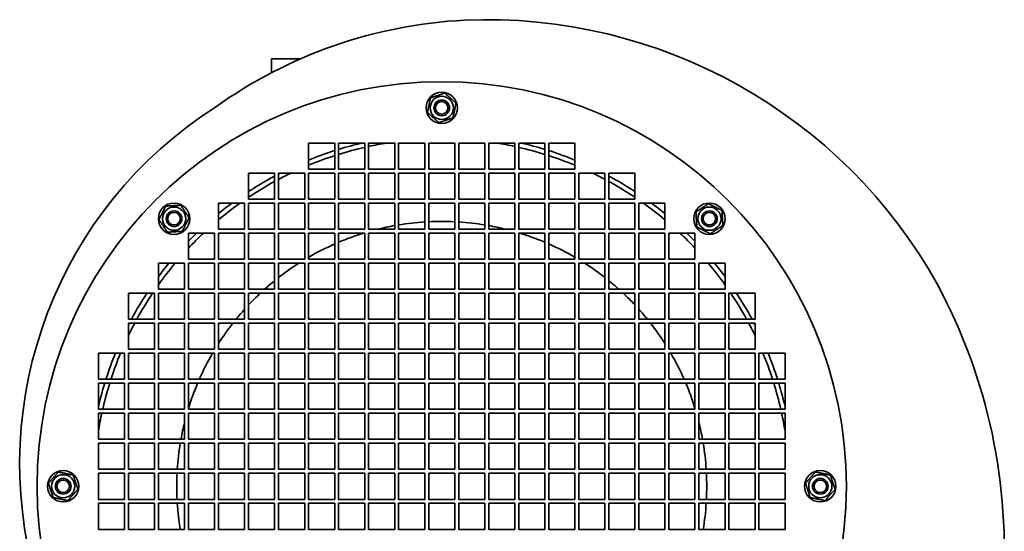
# Model space of a CAD drawing. Header units: millimetres. Extents: x 211 to 629, y 36 to 558.
# Tile 2 of 2: x 252 to 629, y 362 to 558. Entities that reach past the tile are written whole.
import ezdxf

# ---------------------------------------------------------------- set-up
doc = ezdxf.new("R2010")
doc.units = ezdxf.units.MM
doc.header["$LTSCALE"] = 2
doc.layers.add('Krawędzie widoczne(ISO)', color=7, linetype='Continuous', lineweight=35, true_color=0x262659)

msp = doc.modelspace()

# ---------------------------------------------------------------- linework, layer by layer
at = {"layer": 'Krawędzie widoczne(ISO)'}
for p, q in [((359.25, 542.93), (348.05, 542.93)), ((348.05, 542.93), (348.05, 537.57)), ((362.26, 510.61), (372.26, 510.61)), ((362.26, 500.61), (362.26, 510.61)), ((372.26, 510.61), (372.26, 500.61)), ((373.76, 510.61), (383.76, 510.61)), ((373.76, 500.61), (373.76, 510.61)), ((383.76, 510.61), (383.76, 500.61)), ((385.26, 510.61), (395.26, 510.61)), ((385.26, 500.61), (385.26, 510.61)), ((395.26, 510.61), (395.26, 500.61)), ((396.76, 510.61), (406.76, 510.61)), ((396.76, 500.61), (396.76, 510.61)), ((406.76, 510.61), (406.76, 500.61)), ((408.26, 510.61), (418.26, 510.61)), ((408.26, 500.61), (408.26, 510.61)), ((418.26, 510.61), (418.26, 500.61)), ((419.76, 510.61), (429.76, 510.61)), ((419.76, 500.61), (419.76, 510.61)), ((429.76, 510.61), (429.76, 500.61)), ((431.26, 510.61), (441.26, 510.61)), ((431.26, 500.61), (431.26, 510.61)), ((441.26, 510.61), (441.26, 500.61)), ((442.76, 510.61), (452.76, 510.61)), ((442.76, 500.61), (442.76, 510.61)), ((452.76, 510.61), (452.76, 500.61)), ((454.26, 510.61), (464.26, 510.61)), ((454.26, 500.61), (454.26, 510.61)), ((464.26, 510.61), (464.26, 500.61)), ((339.26, 499.11), (349.26, 499.11)), ((339.26, 489.11), (339.26, 499.11)), ((349.26, 499.11), (349.26, 489.11)), ((350.76, 499.11), (360.76, 499.11)), ((350.76, 489.11), (350.76, 499.11)), ((360.76, 499.11), (360.76, 489.11)), ((372.26, 500.61), (362.26, 500.61)), ((362.26, 499.11), (372.26, 499.11)), ((362.26, 489.11), (362.26, 499.11)), ((372.26, 499.11), (372.26, 489.11)), ((383.76, 500.61), (373.76, 500.61)), ((373.76, 499.11), (383.76, 499.11)), ((373.76, 489.11), (373.76, 499.11)), ((383.76, 499.11), (383.76, 489.11)), ((395.26, 500.61), (385.26, 500.61)), ((385.26, 499.11), (395.26, 499.11)), ((385.26, 489.11), (385.26, 499.11)), ((395.26, 499.11), (395.26, 489.11)), ((406.76, 500.61), (396.76, 500.61)), ((396.76, 499.11), (406.76, 499.11)), ((396.76, 489.11), (396.76, 499.11)), ((406.76, 499.11), (406.76, 489.11)), ((418.26, 500.61), (408.26, 500.61)), ((408.26, 499.11), (418.26, 499.11)), ((408.26, 489.11), (408.26, 499.11)), ((418.26, 499.11), (418.26, 489.11)), ((429.76, 500.61), (419.76, 500.61)), ((419.76, 499.11), (429.76, 499.11)), ((419.76, 489.11), (419.76, 499.11)), ((429.76, 499.11), (429.76, 489.11)), ((441.26, 500.61), (431.26, 500.61)), ((431.26, 499.11), (441.26, 499.11)), ((431.26, 489.11), (431.26, 499.11)), ((441.26, 499.11), (441.26, 489.11)), ((452.76, 500.61), (442.76, 500.61)), ((442.76, 499.11), (452.76, 499.11)), ((442.76, 489.11), (442.76, 499.11)), ((452.76, 499.11), (452.76, 489.11)), ((464.26, 500.61), (454.26, 500.61)), ((454.26, 499.11), (464.26, 499.11)), ((454.26, 489.11), (454.26, 499.11)), ((464.26, 499.11), (464.26, 489.11)), ((465.76, 499.11), (475.76, 499.11)), ((465.76, 489.11), (465.76, 499.11)), ((475.76, 499.11), (475.76, 489.11)), ((477.26, 499.11), (487.26, 499.11)), ((477.26, 489.11), (477.26, 499.11)), ((487.26, 499.11), (487.26, 489.11)), ((327.76, 487.61), (337.76, 487.61)), ((327.76, 477.61), (327.76, 487.61)), ((337.76, 487.61), (337.76, 477.61)), ((349.26, 489.11), (339.26, 489.11)), ((339.26, 487.61), (349.26, 487.61)), ((339.26, 477.61), (339.26, 487.61)), ((349.26, 487.61), (349.26, 477.61)), ((360.76, 489.11), (350.76, 489.11)), ((350.76, 487.61), (360.76, 487.61)), ((350.76, 477.61), (350.76, 487.61)), ((360.76, 487.61), (360.76, 477.61)), ((372.26, 489.11), (362.26, 489.11)), ((362.26, 487.61), (372.26, 487.61)), ((362.26, 477.61), (362.26, 487.61)), ((372.26, 487.61), (372.26, 477.61)), ((383.76, 489.11), (373.76, 489.11)), ((373.76, 487.61), (383.76, 487.61)), ((373.76, 477.61), (373.76, 487.61)), ((383.76, 487.61), (383.76, 477.61)), ((395.26, 489.11), (385.26, 489.11)), ((385.26, 487.61), (395.26, 487.61)), ((385.26, 477.61), (385.26, 487.61)), ((395.26, 487.61), (395.26, 477.61)), ((406.76, 489.11), (396.76, 489.11)), ((396.76, 487.61), (406.76, 487.61)), ((396.76, 477.61), (396.76, 487.61)), ((406.76, 487.61), (406.76, 477.61)), ((418.26, 489.11), (408.26, 489.11)), ((408.26, 487.61), (418.26, 487.61)), ((408.26, 477.61), (408.26, 487.61)), ((418.26, 487.61), (418.26, 477.61)), ((429.76, 489.11), (419.76, 489.11)), ((419.76, 487.61), (429.76, 487.61)), ((419.76, 477.61), (419.76, 487.61)), ((429.76, 487.61), (429.76, 477.61)), ((441.26, 489.11), (431.26, 489.11)), ((431.26, 487.61), (441.26, 487.61)), ((431.26, 477.61), (431.26, 487.61)), ((441.26, 487.61), (441.26, 477.61)), ((452.76, 489.11), (442.76, 489.11)), ((442.76, 487.61), (452.76, 487.61)), ((442.76, 477.61), (442.76, 487.61)), ((452.76, 487.61), (452.76, 477.61)), ((464.26, 489.11), (454.26, 489.11)), ((454.26, 487.61), (464.26, 487.61)), ((454.26, 477.61), (454.26, 487.61)), ((464.26, 487.61), (464.26, 477.61)), ((475.76, 489.11), (465.76, 489.11)), ((465.76, 487.61), (475.76, 487.61)), ((465.76, 477.61), (465.76, 487.61)), ((475.76, 487.61), (475.76, 477.61)), ((487.26, 489.11), (477.26, 489.11)), ((477.26, 487.61), (487.26, 487.61)), ((477.26, 477.61), (477.26, 487.61)), ((487.26, 487.61), (487.26, 477.61)), ((488.76, 487.61), (498.76, 487.61)), ((488.76, 477.61), (488.76, 487.61)), ((498.76, 487.61), (498.76, 477.61)), ((316.26, 476.11), (326.26, 476.11)), ((316.26, 466.11), (316.26, 476.11)), ((326.26, 476.11), (326.26, 466.11)), ((337.76, 477.61), (327.76, 477.61)), ((327.76, 476.11), (337.76, 476.11)), ((327.76, 466.11), (327.76, 476.11)), ((337.76, 476.11), (337.76, 466.11)), ((349.26, 477.61), (339.26, 477.61)), ((339.26, 476.11), (349.26, 476.11)), ((339.26, 466.11), (339.26, 476.11)), ((349.26, 476.11), (349.26, 466.11)), ((360.76, 477.61), (350.76, 477.61)), ((350.76, 476.11), (360.76, 476.11)), ((350.76, 466.11), (350.76, 476.11)), ((360.76, 476.11), (360.76, 466.11)), ((372.26, 477.61), (362.26, 477.61)), ((362.26, 476.11), (372.26, 476.11)), ((362.26, 466.11), (362.26, 476.11)), ((372.26, 476.11), (372.26, 466.11)), ((383.76, 477.61), (373.76, 477.61)), ((373.76, 476.11), (383.76, 476.11)), ((373.76, 466.11), (373.76, 476.11)), ((383.76, 476.11), (383.76, 466.11)), ((395.26, 477.61), (385.26, 477.61)), ((385.26, 476.11), (395.26, 476.11)), ((385.26, 466.11), (385.26, 476.11)), ((395.26, 476.11), (395.26, 466.11)), ((406.76, 477.61), (396.76, 477.61)), ((396.76, 476.11), (406.76, 476.11)), ((396.76, 466.11), (396.76, 476.11)), ((406.76, 476.11), (406.76, 466.11)), ((418.26, 477.61), (408.26, 477.61)), ((408.26, 476.11), (418.26, 476.11)), ((408.26, 466.11), (408.26, 476.11)), ((418.26, 476.11), (418.26, 466.11)), ((429.76, 477.61), (419.76, 477.61)), ((419.76, 476.11), (429.76, 476.11)), ((419.76, 466.11), (419.76, 476.11)), ((429.76, 476.11), (429.76, 466.11)), ((441.26, 477.61), (431.26, 477.61)), ((431.26, 476.11), (441.26, 476.11)), ((431.26, 466.11), (431.26, 476.11)), ((441.26, 476.11), (441.26, 466.11)), ((452.76, 477.61), (442.76, 477.61)), ((442.76, 476.11), (452.76, 476.11)), ((442.76, 466.11), (442.76, 476.11)), ((452.76, 476.11), (452.76, 466.11)), ((464.26, 477.61), (454.26, 477.61)), ((454.26, 476.11), (464.26, 476.11)), ((454.26, 466.11), (454.26, 476.11)), ((464.26, 476.11), (464.26, 466.11)), ((475.76, 477.61), (465.76, 477.61)), ((465.76, 476.11), (475.76, 476.11)), ((465.76, 466.11), (465.76, 476.11)), ((475.76, 476.11), (475.76, 466.11)), ((487.26, 477.61), (477.26, 477.61)), ((477.26, 476.11), (487.26, 476.11)), ((477.26, 466.11), (477.26, 476.11)), ((487.26, 476.11), (487.26, 466.11)), ((498.76, 477.61), (488.76, 477.61)), ((488.76, 476.11), (498.76, 476.11)), ((488.76, 466.11), (488.76, 476.11)), ((498.76, 476.11), (498.76, 466.11)), ((500.26, 476.11), (510.26, 476.11)), ((500.26, 466.11), (500.26, 476.11)), ((510.26, 476.11), (510.26, 466.11)), ((304.76, 464.61), (314.76, 464.61)), ((304.76, 454.61), (304.76, 464.61)), ((314.76, 464.61), (314.76, 454.61)), ((326.26, 466.11), (316.26, 466.11)), ((316.26, 464.61), (326.26, 464.61)), ((316.26, 454.61), (316.26, 464.61)), ((326.26, 464.61), (326.26, 454.61)), ((337.76, 466.11), (327.76, 466.11)), ((327.76, 464.61), (337.76, 464.61)), ((327.76, 454.61), (327.76, 464.61)), ((337.76, 464.61), (337.76, 454.61)), ((349.26, 466.11), (339.26, 466.11)), ((339.26, 464.61), (349.26, 464.61)), ((339.26, 454.61), (339.26, 464.61)), ((349.26, 464.61), (349.26, 454.61)), ((360.76, 466.11), (350.76, 466.11)), ((350.76, 464.61), (360.76, 464.61)), ((350.76, 454.61), (350.76, 464.61)), ((360.76, 464.61), (360.76, 454.61)), ((372.26, 466.11), (362.26, 466.11)), ((362.26, 464.61), (372.26, 464.61)), ((362.26, 454.61), (362.26, 464.61)), ((372.26, 464.61), (372.26, 454.61)), ((383.76, 466.11), (373.76, 466.11)), ((373.76, 464.61), (383.76, 464.61)), ((373.76, 454.61), (373.76, 464.61)), ((383.76, 464.61), (383.76, 454.61)), ((395.26, 466.11), (385.26, 466.11)), ((385.26, 464.61), (395.26, 464.61)), ((385.26, 454.61), (385.26, 464.61)), ((395.26, 464.61), (395.26, 454.61)), ((406.76, 466.11), (396.76, 466.11)), ((396.76, 464.61), (406.76, 464.61)), ((396.76, 454.61), (396.76, 464.61)), ((406.76, 464.61), (406.76, 454.61)), ((418.26, 466.11), (408.26, 466.11)), ((408.26, 464.61), (418.26, 464.61)), ((408.26, 454.61), (408.26, 464.61)), ((418.26, 464.61), (418.26, 454.61)), ((429.76, 466.11), (419.76, 466.11)), ((419.76, 464.61), (429.76, 464.61)), ((419.76, 454.61), (419.76, 464.61)), ((429.76, 464.61), (429.76, 454.61)), ((441.26, 466.11), (431.26, 466.11)), ((431.26, 464.61), (441.26, 464.61)), ((431.26, 454.61), (431.26, 464.61)), ((441.26, 464.61), (441.26, 454.61)), ((452.76, 466.11), (442.76, 466.11)), ((442.76, 464.61), (452.76, 464.61)), ((442.76, 454.61), (442.76, 464.61)), ((452.76, 464.61), (452.76, 454.61)), ((464.26, 466.11), (454.26, 466.11)), ((454.26, 464.61), (464.26, 464.61)), ((454.26, 454.61), (454.26, 464.61)), ((464.26, 464.61), (464.26, 454.61)), ((475.76, 466.11), (465.76, 466.11)), ((465.76, 464.61), (475.76, 464.61)), ((465.76, 454.61), (465.76, 464.61)), ((475.76, 464.61), (475.76, 454.61)), ((487.26, 466.11), (477.26, 466.11)), ((477.26, 464.61), (487.26, 464.61)), ((477.26, 454.61), (477.26, 464.61)), ((487.26, 464.61), (487.26, 454.61)), ((498.76, 466.11), (488.76, 466.11)), ((488.76, 464.61), (498.76, 464.61)), ((488.76, 454.61), (488.76, 464.61)), ((498.76, 464.61), (498.76, 454.61)), ((510.26, 466.11), (500.26, 466.11)), ((500.26, 464.61), (510.26, 464.61)), ((500.26, 454.61), (500.26, 464.61)), ((510.26, 464.61), (510.26, 454.61)), ((511.76, 464.61), (521.76, 464.61)), ((511.76, 454.61), (511.76, 464.61)), ((521.76, 464.61), (521.76, 454.61)), ((293.26, 453.11), (303.26, 453.11)), ((293.26, 443.11), (293.26, 453.11)), ((303.26, 453.11), (303.26, 443.11)), ((314.76, 454.61), (304.76, 454.61)), ((304.76, 453.11), (314.76, 453.11)), ((304.76, 443.11), (304.76, 453.11)), ((314.76, 453.11), (314.76, 443.11)), ((326.26, 454.61), (316.26, 454.61)), ((316.26, 453.11), (326.26, 453.11)), ((316.26, 443.11), (316.26, 453.11)), ((326.26, 453.11), (326.26, 443.11)), ((337.76, 454.61), (327.76, 454.61)), ((327.76, 453.11), (337.76, 453.11)), ((327.76, 443.11), (327.76, 453.11)), ((337.76, 453.11), (337.76, 443.11)), ((349.26, 454.61), (339.26, 454.61)), ((339.26, 453.11), (349.26, 453.11)), ((339.26, 443.11), (339.26, 453.11)), ((349.26, 453.11), (349.26, 443.11)), ((360.76, 454.61), (350.76, 454.61)), ((350.76, 453.11), (360.76, 453.11)), ((350.76, 443.11), (350.76, 453.11)), ((360.76, 453.11), (360.76, 443.11)), ((372.26, 454.61), (362.26, 454.61)), ((362.26, 453.11), (372.26, 453.11)), ((362.26, 443.11), (362.26, 453.11)), ((372.26, 453.11), (372.26, 443.11)), ((383.76, 454.61), (373.76, 454.61)), ((373.76, 453.11), (383.76, 453.11)), ((373.76, 443.11), (373.76, 453.11)), ((383.76, 453.11), (383.76, 443.11)), ((395.26, 454.61), (385.26, 454.61)), ((385.26, 453.11), (395.26, 453.11)), ((385.26, 443.11), (385.26, 453.11)), ((395.26, 453.11), (395.26, 443.11)), ((406.76, 454.61), (396.76, 454.61)), ((396.76, 453.11), (406.76, 453.11)), ((396.76, 443.11), (396.76, 453.11)), ((406.76, 453.11), (406.76, 443.11)), ((418.26, 454.61), (408.26, 454.61)), ((408.26, 453.11), (418.26, 453.11)), ((408.26, 443.11), (408.26, 453.11)), ((418.26, 453.11), (418.26, 443.11)), ((429.76, 454.61), (419.76, 454.61)), ((419.76, 453.11), (429.76, 453.11)), ((419.76, 443.11), (419.76, 453.11)), ((429.76, 453.11), (429.76, 443.11)), ((441.26, 454.61), (431.26, 454.61)), ((431.26, 453.11), (441.26, 453.11)), ((431.26, 443.11), (431.26, 453.11)), ((441.26, 453.11), (441.26, 443.11)), ((452.76, 454.61), (442.76, 454.61)), ((442.76, 453.11), (452.76, 453.11)), ((442.76, 443.11), (442.76, 453.11)), ((452.76, 453.11), (452.76, 443.11)), ((464.26, 454.61), (454.26, 454.61)), ((454.26, 453.11), (464.26, 453.11)), ((454.26, 443.11), (454.26, 453.11)), ((464.26, 453.11), (464.26, 443.11)), ((475.76, 454.61), (465.76, 454.61)), ((465.76, 453.11), (475.76, 453.11)), ((465.76, 443.11), (465.76, 453.11)), ((475.76, 453.11), (475.76, 443.11)), ((487.26, 454.61), (477.26, 454.61)), ((477.26, 453.11), (487.26, 453.11)), ((477.26, 443.11), (477.26, 453.11)), ((487.26, 453.11), (487.26, 443.11)), ((498.76, 454.61), (488.76, 454.61)), ((488.76, 453.11), (498.76, 453.11)), ((488.76, 443.11), (488.76, 453.11)), ((498.76, 453.11), (498.76, 443.11)), ((510.26, 454.61), (500.26, 454.61)), ((500.26, 453.11), (510.26, 453.11)), ((500.26, 443.11), (500.26, 453.11)), ((510.26, 453.11), (510.26, 443.11)), ((521.76, 454.61), (511.76, 454.61)), ((511.76, 453.11), (521.76, 453.11)), ((511.76, 443.11), (511.76, 453.11)), ((521.76, 453.11), (521.76, 443.11)), ((523.26, 453.11), (533.26, 453.11)), ((523.26, 443.11), (523.26, 453.11)), ((533.26, 453.11), (533.26, 443.11)), ((303.26, 443.11), (293.26, 443.11)), ((293.26, 441.61), (303.26, 441.61)), ((293.26, 431.61), (293.26, 441.61)), ((303.26, 441.61), (303.26, 431.61)), ((314.76, 443.11), (304.76, 443.11)), ((304.76, 441.61), (314.76, 441.61)), ((304.76, 431.61), (304.76, 441.61)), ((314.76, 441.61), (314.76, 431.61)), ((326.26, 443.11), (316.26, 443.11)), ((316.26, 441.61), (326.26, 441.61)), ((316.26, 431.61), (316.26, 441.61)), ((326.26, 441.61), (326.26, 431.61)), ((337.76, 443.11), (327.76, 443.11)), ((327.76, 441.61), (337.76, 441.61)), ((327.76, 431.61), (327.76, 441.61)), ((337.76, 441.61), (337.76, 431.61)), ((349.26, 443.11), (339.26, 443.11)), ((339.26, 441.61), (349.26, 441.61)), ((339.26, 431.61), (339.26, 441.61)), ((349.26, 441.61), (349.26, 431.61)), ((360.76, 443.11), (350.76, 443.11)), ((350.76, 441.61), (360.76, 441.61)), ((350.76, 431.61), (350.76, 441.61)), ((360.76, 441.61), (360.76, 431.61)), ((372.26, 443.11), (362.26, 443.11)), ((362.26, 441.61), (372.26, 441.61)), ((362.26, 431.61), (362.26, 441.61)), ((372.26, 441.61), (372.26, 431.61)), ((383.76, 443.11), (373.76, 443.11)), ((373.76, 441.61), (383.76, 441.61)), ((373.76, 431.61), (373.76, 441.61)), ((383.76, 441.61), (383.76, 431.61)), ((395.26, 443.11), (385.26, 443.11)), ((385.26, 441.61), (395.26, 441.61)), ((385.26, 431.61), (385.26, 441.61)), ((395.26, 441.61), (395.26, 431.61)), ((406.76, 443.11), (396.76, 443.11)), ((396.76, 441.61), (406.76, 441.61)), ((396.76, 431.61), (396.76, 441.61)), ((406.76, 441.61), (406.76, 431.61)), ((418.26, 443.11), (408.26, 443.11)), ((408.26, 441.61), (418.26, 441.61)), ((408.26, 431.61), (408.26, 441.61)), ((418.26, 441.61), (418.26, 431.61)), ((429.76, 443.11), (419.76, 443.11)), ((419.76, 441.61), (429.76, 441.61)), ((419.76, 431.61), (419.76, 441.61)), ((429.76, 441.61), (429.76, 431.61)), ((441.26, 443.11), (431.26, 443.11)), ((431.26, 441.61), (441.26, 441.61)), ((431.26, 431.61), (431.26, 441.61)), ((441.26, 441.61), (441.26, 431.61)), ((452.76, 443.11), (442.76, 443.11)), ((442.76, 441.61), (452.76, 441.61)), ((442.76, 431.61), (442.76, 441.61)), ((452.76, 441.61), (452.76, 431.61)), ((464.26, 443.11), (454.26, 443.11)), ((454.26, 441.61), (464.26, 441.61)), ((454.26, 431.61), (454.26, 441.61)), ((464.26, 441.61), (464.26, 431.61)), ((475.76, 443.11), (465.76, 443.11)), ((465.76, 441.61), (475.76, 441.61)), ((465.76, 431.61), (465.76, 441.61)), ((475.76, 441.61), (475.76, 431.61)), ((487.26, 443.11), (477.26, 443.11)), ((477.26, 441.61), (487.26, 441.61)), ((477.26, 431.61), (477.26, 441.61)), ((487.26, 441.61), (487.26, 431.61)), ((498.76, 443.11), (488.76, 443.11)), ((488.76, 441.61), (498.76, 441.61)), ((488.76, 431.61), (488.76, 441.61)), ((498.76, 441.61), (498.76, 431.61)), ((510.26, 443.11), (500.26, 443.11)), ((500.26, 441.61), (510.26, 441.61)), ((500.26, 431.61), (500.26, 441.61)), ((510.26, 441.61), (510.26, 431.61)), ((521.76, 443.11), (511.76, 443.11)), ((511.76, 441.61), (521.76, 441.61)), ((511.76, 431.61), (511.76, 441.61)), ((521.76, 441.61), (521.76, 431.61)), ((533.26, 443.11), (523.26, 443.11)), ((523.26, 441.61), (533.26, 441.61)), ((523.26, 431.61), (523.26, 441.61)), ((533.26, 441.61), (533.26, 431.61)), ((281.76, 430.11), (291.76, 430.11)), ((281.76, 420.11), (281.76, 430.11)), ((291.76, 430.11), (291.76, 420.11)), ((303.26, 431.61), (293.26, 431.61)), ((293.26, 430.11), (303.26, 430.11)), ((293.26, 420.11), (293.26, 430.11)), ((303.26, 430.11), (303.26, 420.11)), ((314.76, 431.61), (304.76, 431.61)), ((304.76, 430.11), (314.76, 430.11)), ((304.76, 420.11), (304.76, 430.11)), ((314.76, 430.11), (314.76, 420.11)), ((326.26, 431.61), (316.26, 431.61)), ((316.26, 430.11), (326.26, 430.11)), ((316.26, 420.11), (316.26, 430.11)), ((326.26, 430.11), (326.26, 420.11)), ((337.76, 431.61), (327.76, 431.61)), ((327.76, 430.11), (337.76, 430.11)), ((327.76, 420.11), (327.76, 430.11)), ((337.76, 430.11), (337.76, 420.11)), ((349.26, 431.61), (339.26, 431.61)), ((339.26, 430.11), (349.26, 430.11)), ((339.26, 420.11), (339.26, 430.11)), ((349.26, 430.11), (349.26, 420.11)), ((360.76, 431.61), (350.76, 431.61)), ((350.76, 430.11), (360.76, 430.11)), ((350.76, 420.11), (350.76, 430.11)), ((360.76, 430.11), (360.76, 420.11)), ((372.26, 431.61), (362.26, 431.61)), ((362.26, 430.11), (372.26, 430.11)), ((362.26, 420.11), (362.26, 430.11)), ((372.26, 430.11), (372.26, 420.11)), ((383.76, 431.61), (373.76, 431.61)), ((373.76, 430.11), (383.76, 430.11)), ((373.76, 420.11), (373.76, 430.11)), ((383.76, 430.11), (383.76, 420.11)), ((395.26, 431.61), (385.26, 431.61)), ((385.26, 430.11), (395.26, 430.11)), ((385.26, 420.11), (385.26, 430.11)), ((395.26, 430.11), (395.26, 420.11)), ((406.76, 431.61), (396.76, 431.61)), ((396.76, 430.11), (406.76, 430.11)), ((396.76, 420.11), (396.76, 430.11)), ((406.76, 430.11), (406.76, 420.11)), ((418.26, 431.61), (408.26, 431.61)), ((408.26, 430.11), (418.26, 430.11)), ((408.26, 420.11), (408.26, 430.11)), ((418.26, 430.11), (418.26, 420.11)), ((429.76, 431.61), (419.76, 431.61)), ((419.76, 430.11), (429.76, 430.11)), ((419.76, 420.11), (419.76, 430.11)), ((429.76, 430.11), (429.76, 420.11)), ((441.26, 431.61), (431.26, 431.61)), ((431.26, 430.11), (441.26, 430.11)), ((431.26, 420.11), (431.26, 430.11)), ((441.26, 430.11), (441.26, 420.11)), ((452.76, 431.61), (442.76, 431.61)), ((442.76, 430.11), (452.76, 430.11)), ((442.76, 420.11), (442.76, 430.11)), ((452.76, 430.11), (452.76, 420.11)), ((464.26, 431.61), (454.26, 431.61)), ((454.26, 430.11), (464.26, 430.11)), ((454.26, 420.11), (454.26, 430.11)), ((464.26, 430.11), (464.26, 420.11)), ((475.76, 431.61), (465.76, 431.61)), ((465.76, 430.11), (475.76, 430.11)), ((465.76, 420.11), (465.76, 430.11)), ((475.76, 430.11), (475.76, 420.11)), ((487.26, 431.61), (477.26, 431.61)), ((477.26, 430.11), (487.26, 430.11)), ((477.26, 420.11), (477.26, 430.11)), ((487.26, 430.11), (487.26, 420.11)), ((498.76, 431.61), (488.76, 431.61)), ((488.76, 430.11), (498.76, 430.11)), ((488.76, 420.11), (488.76, 430.11)), ((498.76, 430.11), (498.76, 420.11)), ((510.26, 431.61), (500.26, 431.61)), ((500.26, 430.11), (510.26, 430.11)), ((500.26, 420.11), (500.26, 430.11)), ((510.26, 430.11), (510.26, 420.11)), ((521.76, 431.61), (511.76, 431.61)), ((511.76, 430.11), (521.76, 430.11)), ((511.76, 420.11), (511.76, 430.11)), ((521.76, 430.11), (521.76, 420.11)), ((533.26, 431.61), (523.26, 431.61)), ((523.26, 430.11), (533.26, 430.11)), ((523.26, 420.11), (523.26, 430.11)), ((533.26, 430.11), (533.26, 420.11)), ((534.76, 430.11), (544.76, 430.11)), ((534.76, 420.11), (534.76, 430.11)), ((544.76, 430.11), (544.76, 420.11)), ((291.76, 420.11), (281.76, 420.11)), ((303.26, 420.11), (293.26, 420.11)), ((314.76, 420.11), (304.76, 420.11)), ((326.26, 420.11), (316.26, 420.11)), ((337.76, 420.11), (327.76, 420.11)), ((349.26, 420.11), (339.26, 420.11)), ((360.76, 420.11), (350.76, 420.11)), ((372.26, 420.11), (362.26, 420.11)), ((383.76, 420.11), (373.76, 420.11)), ((395.26, 420.11), (385.26, 420.11)), ((406.76, 420.11), (396.76, 420.11)), ((418.26, 420.11), (408.26, 420.11)), ((429.76, 420.11), (419.76, 420.11)), ((441.26, 420.11), (431.26, 420.11)), ((452.76, 420.11), (442.76, 420.11)), ((464.26, 420.11), (454.26, 420.11)), ((475.76, 420.11), (465.76, 420.11)), ((487.26, 420.11), (477.26, 420.11)), ((498.76, 420.11), (488.76, 420.11)), ((510.26, 420.11), (500.26, 420.11)), ((521.76, 420.11), (511.76, 420.11)), ((533.26, 420.11), (523.26, 420.11)), ((544.76, 420.11), (534.76, 420.11)), ((281.76, 418.61), (291.76, 418.61)), ((281.76, 408.61), (281.76, 418.61)), ((291.76, 418.61), (291.76, 408.61)), ((293.26, 418.61), (303.26, 418.61)), ((293.26, 408.61), (293.26, 418.61)), ((303.26, 418.61), (303.26, 408.61)), ((304.76, 418.61), (314.76, 418.61)), ((304.76, 408.61), (304.76, 418.61)), ((314.76, 418.61), (314.76, 408.61)), ((316.26, 418.61), (326.26, 418.61)), ((316.26, 408.61), (316.26, 418.61)), ((326.26, 418.61), (326.26, 408.61)), ((327.76, 418.61), (337.76, 418.61)), ((327.76, 408.61), (327.76, 418.61)), ((337.76, 418.61), (337.76, 408.61)), ((339.26, 418.61), (349.26, 418.61)), ((339.26, 408.61), (339.26, 418.61)), ((349.26, 418.61), (349.26, 408.61)), ((350.76, 418.61), (360.76, 418.61)), ((350.76, 408.61), (350.76, 418.61)), ((360.76, 418.61), (360.76, 408.61)), ((362.26, 418.61), (372.26, 418.61)), ((362.26, 408.61), (362.26, 418.61)), ((372.26, 418.61), (372.26, 408.61)), ((373.76, 418.61), (383.76, 418.61)), ((373.76, 408.61), (373.76, 418.61)), ((383.76, 418.61), (383.76, 408.61)), ((385.26, 418.61), (395.26, 418.61)), ((385.26, 408.61), (385.26, 418.61)), ((395.26, 418.61), (395.26, 408.61)), ((396.76, 418.61), (406.76, 418.61)), ((396.76, 408.61), (396.76, 418.61)), ((406.76, 418.61), (406.76, 408.61)), ((408.26, 418.61), (418.26, 418.61)), ((408.26, 408.61), (408.26, 418.61)), ((418.26, 418.61), (418.26, 408.61)), ((419.76, 418.61), (429.76, 418.61)), ((419.76, 408.61), (419.76, 418.61)), ((429.76, 418.61), (429.76, 408.61)), ((431.26, 418.61), (441.26, 418.61)), ((431.26, 408.61), (431.26, 418.61)), ((441.26, 418.61), (441.26, 408.61)), ((442.76, 418.61), (452.76, 418.61)), ((442.76, 408.61), (442.76, 418.61)), ((452.76, 418.61), (452.76, 408.61)), ((454.26, 418.61), (464.26, 418.61)), ((454.26, 408.61), (454.26, 418.61)), ((464.26, 418.61), (464.26, 408.61)), ((465.76, 418.61), (475.76, 418.61)), ((465.76, 408.61), (465.76, 418.61)), ((475.76, 418.61), (475.76, 408.61)), ((477.26, 418.61), (487.26, 418.61)), ((477.26, 408.61), (477.26, 418.61)), ((487.26, 418.61), (487.26, 408.61)), ((488.76, 418.61), (498.76, 418.61)), ((488.76, 408.61), (488.76, 418.61)), ((498.76, 418.61), (498.76, 408.61)), ((500.26, 418.61), (510.26, 418.61)), ((500.26, 408.61), (500.26, 418.61)), ((510.26, 418.61), (510.26, 408.61)), ((511.76, 418.61), (521.76, 418.61)), ((511.76, 408.61), (511.76, 418.61)), ((521.76, 418.61), (521.76, 408.61)), ((523.26, 418.61), (533.26, 418.61)), ((523.26, 408.61), (523.26, 418.61)), ((533.26, 418.61), (533.26, 408.61)), ((534.76, 418.61), (544.76, 418.61)), ((534.76, 408.61), (534.76, 418.61)), ((544.76, 418.61), (544.76, 408.61)), ((291.76, 408.61), (281.76, 408.61)), ((303.26, 408.61), (293.26, 408.61)), ((314.76, 408.61), (304.76, 408.61)), ((326.26, 408.61), (316.26, 408.61)), ((337.76, 408.61), (327.76, 408.61)), ((349.26, 408.61), (339.26, 408.61)), ((360.76, 408.61), (350.76, 408.61)), ((372.26, 408.61), (362.26, 408.61)), ((383.76, 408.61), (373.76, 408.61)), ((395.26, 408.61), (385.26, 408.61)), ((406.76, 408.61), (396.76, 408.61)), ((418.26, 408.61), (408.26, 408.61)), ((429.76, 408.61), (419.76, 408.61)), ((441.26, 408.61), (431.26, 408.61)), ((452.76, 408.61), (442.76, 408.61)), ((464.26, 408.61), (454.26, 408.61)), ((475.76, 408.61), (465.76, 408.61)), ((487.26, 408.61), (477.26, 408.61)), ((498.76, 408.61), (488.76, 408.61)), ((510.26, 408.61), (500.26, 408.61)), ((521.76, 408.61), (511.76, 408.61)), ((533.26, 408.61), (523.26, 408.61)), ((544.76, 408.61), (534.76, 408.61)), ((281.76, 407.11), (291.76, 407.11)), ((281.76, 397.11), (281.76, 407.11)), ((291.76, 407.11), (291.76, 397.11)), ((293.26, 407.11), (303.26, 407.11)), ((293.26, 397.11), (293.26, 407.11)), ((303.26, 407.11), (303.26, 397.11)), ((304.76, 407.11), (314.76, 407.11)), ((304.76, 397.11), (304.76, 407.11)), ((314.76, 407.11), (314.76, 397.11)), ((316.26, 407.11), (326.26, 407.11)), ((316.26, 397.11), (316.26, 407.11)), ((326.26, 407.11), (326.26, 397.11)), ((327.76, 407.11), (337.76, 407.11)), ((327.76, 397.11), (327.76, 407.11)), ((337.76, 407.11), (337.76, 397.11)), ((339.26, 407.11), (349.26, 407.11)), ((339.26, 397.11), (339.26, 407.11)), ((349.26, 407.11), (349.26, 397.11)), ((350.76, 407.11), (360.76, 407.11)), ((350.76, 397.11), (350.76, 407.11)), ((360.76, 407.11), (360.76, 397.11)), ((362.26, 407.11), (372.26, 407.11)), ((362.26, 397.11), (362.26, 407.11)), ((372.26, 407.11), (372.26, 397.11)), ((373.76, 407.11), (383.76, 407.11)), ((373.76, 397.11), (373.76, 407.11)), ((383.76, 407.11), (383.76, 397.11)), ((385.26, 407.11), (395.26, 407.11)), ((385.26, 397.11), (385.26, 407.11)), ((395.26, 407.11), (395.26, 397.11)), ((396.76, 407.11), (406.76, 407.11)), ((396.76, 397.11), (396.76, 407.11)), ((406.76, 407.11), (406.76, 397.11)), ((408.26, 407.11), (418.26, 407.11)), ((408.26, 397.11), (408.26, 407.11)), ((418.26, 407.11), (418.26, 397.11)), ((419.76, 407.11), (429.76, 407.11)), ((419.76, 397.11), (419.76, 407.11)), ((429.76, 407.11), (429.76, 397.11)), ((431.26, 407.11), (441.26, 407.11)), ((431.26, 397.11), (431.26, 407.11)), ((441.26, 407.11), (441.26, 397.11)), ((442.76, 407.11), (452.76, 407.11)), ((442.76, 397.11), (442.76, 407.11)), ((452.76, 407.11), (452.76, 397.11)), ((454.26, 407.11), (464.26, 407.11)), ((454.26, 397.11), (454.26, 407.11)), ((464.26, 407.11), (464.26, 397.11)), ((465.76, 407.11), (475.76, 407.11)), ((465.76, 397.11), (465.76, 407.11)), ((475.76, 407.11), (475.76, 397.11)), ((477.26, 407.11), (487.26, 407.11)), ((477.26, 397.11), (477.26, 407.11)), ((487.26, 407.11), (487.26, 397.11)), ((488.76, 407.11), (498.76, 407.11)), ((488.76, 397.11), (488.76, 407.11)), ((498.76, 407.11), (498.76, 397.11)), ((500.26, 407.11), (510.26, 407.11)), ((500.26, 397.11), (500.26, 407.11)), ((510.26, 407.11), (510.26, 397.11)), ((511.76, 407.11), (521.76, 407.11)), ((511.76, 397.11), (511.76, 407.11)), ((521.76, 407.11), (521.76, 397.11)), ((523.26, 407.11), (533.26, 407.11)), ((523.26, 397.11), (523.26, 407.11)), ((533.26, 407.11), (533.26, 397.11)), ((534.76, 407.11), (544.76, 407.11)), ((534.76, 397.11), (534.76, 407.11)), ((544.76, 407.11), (544.76, 397.11)), ((291.76, 397.11), (281.76, 397.11)), ((303.26, 397.11), (293.26, 397.11)), ((314.76, 397.11), (304.76, 397.11)), ((326.26, 397.11), (316.26, 397.11)), ((337.76, 397.11), (327.76, 397.11)), ((349.26, 397.11), (339.26, 397.11)), ((360.76, 397.11), (350.76, 397.11)), ((372.26, 397.11), (362.26, 397.11)), ((383.76, 397.11), (373.76, 397.11)), ((395.26, 397.11), (385.26, 397.11)), ((406.76, 397.11), (396.76, 397.11)), ((418.26, 397.11), (408.26, 397.11)), ((429.76, 397.11), (419.76, 397.11)), ((441.26, 397.11), (431.26, 397.11)), ((452.76, 397.11), (442.76, 397.11)), ((464.26, 397.11), (454.26, 397.11)), ((475.76, 397.11), (465.76, 397.11)), ((487.26, 397.11), (477.26, 397.11)), ((498.76, 397.11), (488.76, 397.11)), ((510.26, 397.11), (500.26, 397.11)), ((521.76, 397.11), (511.76, 397.11)), ((533.26, 397.11), (523.26, 397.11)), ((544.76, 397.11), (534.76, 397.11)), ((281.76, 395.61), (291.76, 395.61)), ((281.76, 385.61), (281.76, 395.61)), ((291.76, 395.61), (291.76, 385.61)), ((293.26, 395.61), (303.26, 395.61)), ((293.26, 385.61), (293.26, 395.61)), ((303.26, 395.61), (303.26, 385.61)), ((304.76, 395.61), (314.76, 395.61)), ((304.76, 385.61), (304.76, 395.61)), ((314.76, 395.61), (314.76, 385.61)), ((316.26, 395.61), (326.26, 395.61)), ((316.26, 385.61), (316.26, 395.61)), ((326.26, 395.61), (326.26, 385.61)), ((327.76, 395.61), (337.76, 395.61)), ((327.76, 385.61), (327.76, 395.61)), ((337.76, 395.61), (337.76, 385.61)), ((339.26, 395.61), (349.26, 395.61)), ((339.26, 385.61), (339.26, 395.61)), ((349.26, 395.61), (349.26, 385.61)), ((350.76, 395.61), (360.76, 395.61)), ((350.76, 385.61), (350.76, 395.61)), ((360.76, 395.61), (360.76, 385.61)), ((362.26, 395.61), (372.26, 395.61)), ((362.26, 385.61), (362.26, 395.61)), ((372.26, 395.61), (372.26, 385.61)), ((373.76, 395.61), (383.76, 395.61)), ((373.76, 385.61), (373.76, 395.61)), ((383.76, 395.61), (383.76, 385.61)), ((385.26, 395.61), (395.26, 395.61)), ((385.26, 385.61), (385.26, 395.61)), ((395.26, 395.61), (395.26, 385.61)), ((396.76, 395.61), (406.76, 395.61)), ((396.76, 385.61), (396.76, 395.61)), ((406.76, 395.61), (406.76, 385.61)), ((408.26, 395.61), (418.26, 395.61)), ((408.26, 385.61), (408.26, 395.61)), ((418.26, 395.61), (418.26, 385.61)), ((419.76, 395.61), (429.76, 395.61)), ((419.76, 385.61), (419.76, 395.61)), ((429.76, 395.61), (429.76, 385.61)), ((431.26, 395.61), (441.26, 395.61)), ((431.26, 385.61), (431.26, 395.61)), ((441.26, 395.61), (441.26, 385.61)), ((442.76, 395.61), (452.76, 395.61)), ((442.76, 385.61), (442.76, 395.61)), ((452.76, 395.61), (452.76, 385.61)), ((454.26, 395.61), (464.26, 395.61)), ((454.26, 385.61), (454.26, 395.61)), ((464.26, 395.61), (464.26, 385.61)), ((465.76, 395.61), (475.76, 395.61)), ((465.76, 385.61), (465.76, 395.61)), ((475.76, 395.61), (475.76, 385.61)), ((477.26, 395.61), (487.26, 395.61)), ((477.26, 385.61), (477.26, 395.61)), ((487.26, 395.61), (487.26, 385.61)), ((488.76, 395.61), (498.76, 395.61)), ((488.76, 385.61), (488.76, 395.61)), ((498.76, 395.61), (498.76, 385.61)), ((500.26, 395.61), (510.26, 395.61)), ((500.26, 385.61), (500.26, 395.61)), ((510.26, 395.61), (510.26, 385.61)), ((511.76, 395.61), (521.76, 395.61)), ((511.76, 385.61), (511.76, 395.61)), ((521.76, 395.61), (521.76, 385.61)), ((523.26, 395.61), (533.26, 395.61)), ((523.26, 385.61), (523.26, 395.61)), ((533.26, 395.61), (533.26, 385.61)), ((534.76, 395.61), (544.76, 395.61)), ((534.76, 385.61), (534.76, 395.61)), ((544.76, 395.61), (544.76, 385.61)), ((291.76, 385.61), (281.76, 385.61)), ((303.26, 385.61), (293.26, 385.61)), ((314.76, 385.61), (304.76, 385.61)), ((326.26, 385.61), (316.26, 385.61)), ((337.76, 385.61), (327.76, 385.61)), ((349.26, 385.61), (339.26, 385.61)), ((360.76, 385.61), (350.76, 385.61)), ((372.26, 385.61), (362.26, 385.61)), ((383.76, 385.61), (373.76, 385.61)), ((395.26, 385.61), (385.26, 385.61)), ((406.76, 385.61), (396.76, 385.61)), ((418.26, 385.61), (408.26, 385.61)), ((429.76, 385.61), (419.76, 385.61)), ((441.26, 385.61), (431.26, 385.61)), ((452.76, 385.61), (442.76, 385.61)), ((464.26, 385.61), (454.26, 385.61)), ((475.76, 385.61), (465.76, 385.61)), ((487.26, 385.61), (477.26, 385.61)), ((498.76, 385.61), (488.76, 385.61)), ((510.26, 385.61), (500.26, 385.61)), ((521.76, 385.61), (511.76, 385.61)), ((533.26, 385.61), (523.26, 385.61)), ((544.76, 385.61), (534.76, 385.61)), ((281.76, 384.11), (291.76, 384.11)), ((281.76, 374.11), (281.76, 384.11)), ((291.76, 384.11), (291.76, 374.11)), ((293.26, 384.11), (303.26, 384.11)), ((293.26, 374.11), (293.26, 384.11)), ((303.26, 384.11), (303.26, 374.11)), ((304.76, 384.11), (314.76, 384.11)), ((304.76, 374.11), (304.76, 384.11)), ((314.76, 384.11), (314.76, 374.11)), ((316.26, 384.11), (326.26, 384.11)), ((316.26, 374.11), (316.26, 384.11)), ((326.26, 384.11), (326.26, 374.11)), ((327.76, 384.11), (337.76, 384.11)), ((327.76, 374.11), (327.76, 384.11)), ((337.76, 384.11), (337.76, 374.11)), ((339.26, 384.11), (349.26, 384.11)), ((339.26, 374.11), (339.26, 384.11)), ((349.26, 384.11), (349.26, 374.11)), ((350.76, 384.11), (360.76, 384.11)), ((350.76, 374.11), (350.76, 384.11)), ((360.76, 384.11), (360.76, 374.11)), ((362.26, 384.11), (372.26, 384.11)), ((362.26, 374.11), (362.26, 384.11)), ((372.26, 384.11), (372.26, 374.11)), ((373.76, 384.11), (383.76, 384.11)), ((373.76, 374.11), (373.76, 384.11)), ((383.76, 384.11), (383.76, 374.11)), ((385.26, 384.11), (395.26, 384.11)), ((385.26, 374.11), (385.26, 384.11)), ((395.26, 384.11), (395.26, 374.11)), ((396.76, 384.11), (406.76, 384.11)), ((396.76, 374.11), (396.76, 384.11)), ((406.76, 384.11), (406.76, 374.11)), ((408.26, 384.11), (418.26, 384.11)), ((408.26, 374.11), (408.26, 384.11)), ((418.26, 384.11), (418.26, 374.11)), ((419.76, 384.11), (429.76, 384.11)), ((419.76, 374.11), (419.76, 384.11)), ((429.76, 384.11), (429.76, 374.11)), ((431.26, 384.11), (441.26, 384.11)), ((431.26, 374.11), (431.26, 384.11)), ((441.26, 384.11), (441.26, 374.11)), ((442.76, 384.11), (452.76, 384.11)), ((442.76, 374.11), (442.76, 384.11)), ((452.76, 384.11), (452.76, 374.11)), ((454.26, 384.11), (464.26, 384.11)), ((454.26, 374.11), (454.26, 384.11)), ((464.26, 384.11), (464.26, 374.11)), ((465.76, 384.11), (475.76, 384.11)), ((465.76, 374.11), (465.76, 384.11)), ((475.76, 384.11), (475.76, 374.11)), ((477.26, 384.11), (487.26, 384.11)), ((477.26, 374.11), (477.26, 384.11)), ((487.26, 384.11), (487.26, 374.11)), ((488.76, 384.11), (498.76, 384.11)), ((488.76, 374.11), (488.76, 384.11)), ((498.76, 384.11), (498.76, 374.11)), ((500.26, 384.11), (510.26, 384.11)), ((500.26, 374.11), (500.26, 384.11)), ((510.26, 384.11), (510.26, 374.11)), ((511.76, 384.11), (521.76, 384.11)), ((511.76, 374.11), (511.76, 384.11)), ((521.76, 384.11), (521.76, 374.11)), ((523.26, 384.11), (533.26, 384.11)), ((523.26, 374.11), (523.26, 384.11)), ((533.26, 384.11), (533.26, 374.11)), ((534.76, 384.11), (544.76, 384.11)), ((534.76, 374.11), (534.76, 384.11)), ((544.76, 384.11), (544.76, 374.11)), ((291.76, 374.11), (281.76, 374.11)), ((303.26, 374.11), (293.26, 374.11)), ((314.76, 374.11), (304.76, 374.11)), ((326.26, 374.11), (316.26, 374.11)), ((337.76, 374.11), (327.76, 374.11)), ((349.26, 374.11), (339.26, 374.11)), ((360.76, 374.11), (350.76, 374.11)), ((372.26, 374.11), (362.26, 374.11)), ((383.76, 374.11), (373.76, 374.11)), ((395.26, 374.11), (385.26, 374.11)), ((406.76, 374.11), (396.76, 374.11)), ((418.26, 374.11), (408.26, 374.11)), ((429.76, 374.11), (419.76, 374.11)), ((441.26, 374.11), (431.26, 374.11)), ((452.76, 374.11), (442.76, 374.11)), ((464.26, 374.11), (454.26, 374.11)), ((475.76, 374.11), (465.76, 374.11)), ((487.26, 374.11), (477.26, 374.11)), ((498.76, 374.11), (488.76, 374.11)), ((510.26, 374.11), (500.26, 374.11)), ((521.76, 374.11), (511.76, 374.11)), ((533.26, 374.11), (523.26, 374.11)), ((544.76, 374.11), (534.76, 374.11)), ((281.76, 372.61), (291.76, 372.61)), ((281.76, 362.61), (281.76, 372.61)), ((291.76, 372.61), (291.76, 362.61)), ((293.26, 372.61), (303.26, 372.61)), ((293.26, 362.61), (293.26, 372.61)), ((303.26, 372.61), (303.26, 362.61)), ((304.76, 372.61), (314.76, 372.61)), ((304.76, 362.61), (304.76, 372.61)), ((314.76, 372.61), (314.76, 362.61)), ((316.26, 372.61), (326.26, 372.61)), ((316.26, 362.61), (316.26, 372.61)), ((326.26, 372.61), (326.26, 362.61)), ((327.76, 372.61), (337.76, 372.61)), ((327.76, 362.61), (327.76, 372.61)), ((337.76, 372.61), (337.76, 362.61)), ((339.26, 372.61), (349.26, 372.61)), ((339.26, 362.61), (339.26, 372.61)), ((349.26, 372.61), (349.26, 362.61)), ((350.76, 372.61), (360.76, 372.61)), ((350.76, 362.61), (350.76, 372.61)), ((360.76, 372.61), (360.76, 362.61)), ((362.26, 372.61), (372.26, 372.61)), ((362.26, 362.61), (362.26, 372.61)), ((372.26, 372.61), (372.26, 362.61)), ((373.76, 372.61), (383.76, 372.61)), ((373.76, 362.61), (373.76, 372.61)), ((383.76, 372.61), (383.76, 362.61)), ((385.26, 372.61), (395.26, 372.61)), ((385.26, 362.61), (385.26, 372.61)), ((395.26, 372.61), (395.26, 362.61)), ((396.76, 372.61), (406.76, 372.61)), ((396.76, 362.61), (396.76, 372.61)), ((406.76, 372.61), (406.76, 362.61)), ((408.26, 372.61), (418.26, 372.61)), ((408.26, 362.61), (408.26, 372.61)), ((418.26, 372.61), (418.26, 362.61)), ((419.76, 372.61), (429.76, 372.61)), ((419.76, 362.61), (419.76, 372.61)), ((429.76, 372.61), (429.76, 362.61)), ((431.26, 372.61), (441.26, 372.61)), ((431.26, 362.61), (431.26, 372.61)), ((441.26, 372.61), (441.26, 362.61)), ((442.76, 372.61), (452.76, 372.61)), ((442.76, 362.61), (442.76, 372.61)), ((452.76, 372.61), (452.76, 362.61)), ((454.26, 372.61), (464.26, 372.61)), ((454.26, 362.61), (454.26, 372.61)), ((464.26, 372.61), (464.26, 362.61)), ((465.76, 372.61), (475.76, 372.61)), ((465.76, 362.61), (465.76, 372.61)), ((475.76, 372.61), (475.76, 362.61)), ((477.26, 372.61), (487.26, 372.61)), ((477.26, 362.61), (477.26, 372.61)), ((487.26, 372.61), (487.26, 362.61)), ((488.76, 372.61), (498.76, 372.61)), ((488.76, 362.61), (488.76, 372.61)), ((498.76, 372.61), (498.76, 362.61)), ((500.26, 372.61), (510.26, 372.61)), ((500.26, 362.61), (500.26, 372.61)), ((510.26, 372.61), (510.26, 362.61)), ((511.76, 372.61), (521.76, 372.61)), ((511.76, 362.61), (511.76, 372.61)), ((521.76, 372.61), (521.76, 362.61)), ((523.26, 372.61), (533.26, 372.61)), ((523.26, 362.61), (523.26, 372.61)), ((533.26, 372.61), (533.26, 362.61)), ((534.76, 372.61), (544.76, 372.61)), ((534.76, 362.61), (534.76, 372.61)), ((544.76, 372.61), (544.76, 362.61)), ((291.76, 362.61), (281.76, 362.61)), ((303.26, 362.61), (293.26, 362.61)), ((314.76, 362.61), (304.76, 362.61)), ((326.26, 362.61), (316.26, 362.61)), ((337.76, 362.61), (327.76, 362.61)), ((349.26, 362.61), (339.26, 362.61)), ((360.76, 362.61), (350.76, 362.61)), ((372.26, 362.61), (362.26, 362.61)), ((383.76, 362.61), (373.76, 362.61)), ((395.26, 362.61), (385.26, 362.61)), ((406.76, 362.61), (396.76, 362.61)), ((418.26, 362.61), (408.26, 362.61)), ((429.76, 362.61), (419.76, 362.61)), ((441.26, 362.61), (431.26, 362.61)), ((452.76, 362.61), (442.76, 362.61)), ((464.26, 362.61), (454.26, 362.61)), ((475.76, 362.61), (465.76, 362.61)), ((487.26, 362.61), (477.26, 362.61)), ((498.76, 362.61), (488.76, 362.61)), ((510.26, 362.61), (500.26, 362.61)), ((521.76, 362.61), (511.76, 362.61)), ((533.26, 362.61), (523.26, 362.61)), ((544.76, 362.61), (534.76, 362.61))]:
    msp.add_line(p, q, dxfattribs=at)
for centre, radius in [((413.26, 379.11), 155), ((413.26, 524.11), 6), ((413.26, 524.11), 4.45), ((413.26, 524.11), 3), ((413.26, 524.11), 2.39), ((310.73, 481.64), 6), ((515.79, 481.64), 6), ((310.73, 481.64), 4.45), ((310.73, 481.64), 3), ((310.73, 481.64), 2.39), ((515.79, 481.64), 4.45), ((515.79, 481.64), 3), ((515.79, 481.64), 2.39), ((268.26, 379.11), 6), ((558.26, 379.11), 6), ((268.26, 379.11), 4.45), ((268.26, 379.11), 3), ((268.26, 379.11), 2.39), ((558.26, 379.11), 4.45), ((558.26, 379.11), 3), ((558.26, 379.11), 2.39)]:
    msp.add_circle(centre, radius, dxfattribs=at)
for centre, radius, start, end in [((431.1, 378.45), 179.49, 92.9099, 125.6058), ((430.57, 360.41), 197.49, 29.0803, 92.4909), ((413.59, 387.73), 161.99, 122.4807, 195.8749), ((413.26, 379.11), 135, 103.0752, 107.0132), ((413.26, 379.11), 133.18, 99.1169, 102.1363), ((413.26, 379.11), 133.18, 77.8637, 80.8831), ((413.26, 379.11), 135, 72.9868, 76.9248), ((413.26, 379.11), 135, 107.6802, 112.1961), ((413.26, 379.11), 133.18, 107.9296, 112.5155), ((413.26, 379.11), 133.18, 102.7972, 107.2526), ((413.26, 379.11), 133.18, 72.7474, 77.2028), ((413.26, 379.11), 135, 67.8039, 72.3198), ((413.26, 379.11), 133.18, 67.4845, 72.0704), ((413.26, 379.11), 135, 118.2991, 123.2401), ((413.26, 379.11), 133.18, 115.7076, 117.9876), ((413.26, 379.11), 135, 117.266, 117.5785), ((413.26, 379.11), 133.18, 62.0124, 64.2924), ((413.26, 379.11), 135, 62.4215, 62.734), ((413.26, 379.11), 135, 56.7599, 61.7009), ((413.26, 379.11), 133.18, 118.7209, 123.754), ((413.26, 379.11), 133.18, 56.246, 61.2791), ((413.26, 379.11), 133.18, 125.4451, 129.9393), ((413.26, 379.11), 135, 126.5148, 129.2965), ((413.26, 379.11), 133.18, 50.0607, 54.5549), ((413.26, 379.11), 135, 50.7035, 53.4852), ((413.26, 379.11), 101.5, 100.2149, 103.965), ((413.26, 379.11), 101.5, 93.6717, 99.3556), ((413.26, 379.11), 101.5, 87.1764, 92.8236), ((413.26, 379.11), 101.5, 80.6444, 86.3283), ((413.26, 379.11), 101.5, 76.035, 79.7851), ((413.26, 379.11), 133.18, 133.2539, 136.7461), ((413.26, 379.11), 135, 134.0677, 135.9323), ((413.26, 379.11), 101.5, 107.1249, 112.9024), ((413.26, 379.11), 101.5, 67.0976, 72.8751), ((413.26, 379.11), 133.18, 43.2539, 46.7461), ((413.26, 379.11), 135, 44.0677, 45.9323), ((413.26, 379.11), 101.5, 113.8248, 120.1631), ((413.26, 379.11), 101.5, 59.8369, 66.1752), ((413.26, 379.11), 133.18, 140.0607, 144.5549), ((413.26, 379.11), 135, 140.7035, 143.4852), ((413.26, 379.11), 101.5, 122.6093, 128.0074), ((413.26, 379.11), 101.5, 51.9926, 57.3907), ((413.26, 379.11), 133.18, 35.4451, 39.9393), ((413.26, 379.11), 135, 36.5148, 39.2965), ((413.26, 379.11), 101.5, 129.0901, 131.9402), ((413.26, 379.11), 101.5, 48.0598, 50.9099), ((413.26, 354.56), 215.49, 355.825, 28.2021), ((413.26, 379.11), 135, 146.7599, 151.7009), ((413.26, 379.11), 133.18, 146.246, 151.2791), ((413.26, 379.11), 101.5, 133.192, 136.808), ((413.26, 379.11), 101.5, 43.192, 46.808), ((413.26, 379.11), 133.18, 28.7209, 33.754), ((413.26, 379.11), 135, 28.2991, 33.2401), ((413.26, 379.11), 101.5, 138.0598, 140.9099), ((413.26, 379.11), 101.5, 39.0901, 41.9402), ((413.26, 379.11), 133.18, 152.0124, 154.2924), ((413.26, 379.11), 135, 152.4215, 152.734), ((413.26, 379.11), 101.5, 141.9926, 147.3907), ((413.26, 379.11), 101.5, 32.6093, 38.0074), ((413.26, 379.11), 133.18, 25.7076, 27.9876), ((413.26, 379.11), 135, 27.266, 27.5785), ((413.26, 379.11), 135, 157.8039, 162.3198), ((413.26, 379.11), 133.18, 157.4845, 162.0704), ((413.26, 379.11), 101.5, 149.8369, 156.1752), ((413.26, 379.11), 101.5, 23.8248, 30.1631), ((413.26, 379.11), 133.18, 17.9296, 22.5155), ((413.26, 379.11), 135, 17.6802, 22.1961), ((413.26, 379.11), 135, 162.9868, 166.9248), ((413.26, 379.11), 133.18, 162.7474, 167.2028), ((413.26, 379.11), 101.5, 157.0976, 162.8751), ((413.26, 379.11), 101.5, 17.1249, 22.9024), ((413.26, 379.11), 133.18, 12.7972, 17.2526), ((413.26, 379.11), 135, 13.0752, 17.0132), ((413.26, 379.11), 133.18, 167.8637, 170.8831), ((413.26, 379.11), 101.5, 166.035, 169.7851), ((413.26, 379.11), 101.5, 10.2149, 13.965), ((413.26, 379.11), 133.18, 9.1169, 12.1363), ((413.26, 379.11), 101.5, 170.6444, 176.3283), ((413.26, 379.11), 101.5, 3.6717, 9.3556), ((413.26, 379.11), 101.5, 177.1764, 182.8236), ((413.26, 379.11), 101.5, 357.1764, 2.8236), ((413.26, 379.11), 101.5, 183.6717, 189.3556), ((413.26, 379.11), 101.5, 350.6444, 356.3283)]:
    msp.add_arc(centre, radius, start, end, dxfattribs=at)
for points in [[(408.93, 527.93), (411.67, 528.85), (414.41, 529.76)], [(414.41, 529.76), (416.57, 527.85), (418.73, 525.94)], [(407.78, 522.28), (408.36, 525.11), (408.93, 527.93)], [(418.73, 525.94), (418.16, 523.11), (417.58, 520.28)], [(412.1, 518.45), (409.94, 520.36), (407.78, 522.28)], [(417.58, 520.28), (414.84, 519.36), (412.1, 518.45)], [(307.54, 486.45), (310.42, 486.63), (313.3, 486.8)], [(313.3, 486.8), (314.9, 484.4), (316.49, 481.99)], [(510.62, 484.22), (513.03, 485.81), (515.44, 487.4)], [(515.44, 487.4), (518.02, 486.11), (520.6, 484.82)], [(304.96, 481.29), (306.25, 483.87), (307.54, 486.45)], [(510.97, 478.45), (510.8, 481.33), (510.62, 484.22)], [(520.6, 484.82), (520.78, 481.94), (520.95, 479.06)], [(308.15, 476.47), (306.56, 478.88), (304.96, 481.29)], [(316.49, 481.99), (315.2, 479.4), (313.91, 476.82)], [(520.95, 479.06), (518.55, 477.47), (516.14, 475.87)], [(313.91, 476.82), (311.03, 476.65), (308.15, 476.47)], [(516.14, 475.87), (513.55, 477.16), (510.97, 478.45)], [(262.6, 380.26), (264.51, 382.42), (266.43, 384.58)], [(266.43, 384.58), (269.26, 384.01), (272.08, 383.43)], [(272.08, 383.43), (273, 380.69), (273.91, 377.95)], [(552.6, 380.26), (554.51, 382.42), (556.43, 384.58)], [(556.43, 384.58), (559.26, 384.01), (562.08, 383.43)], [(562.08, 383.43), (563, 380.69), (563.91, 377.95)], [(264.43, 374.78), (263.51, 377.52), (262.6, 380.26)], [(273.91, 377.95), (272, 375.79), (270.09, 373.63)], [(554.43, 374.78), (553.51, 377.52), (552.6, 380.26)], [(563.91, 377.95), (562, 375.79), (560.09, 373.63)], [(270.09, 373.63), (267.26, 374.21), (264.43, 374.78)], [(560.09, 373.63), (557.26, 374.21), (554.43, 374.78)]]:
    msp.add_rational_spline(points, [1, 1.15470053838, 1], degree=2, dxfattribs=at)

doc.saveas('drawing.dxf')
